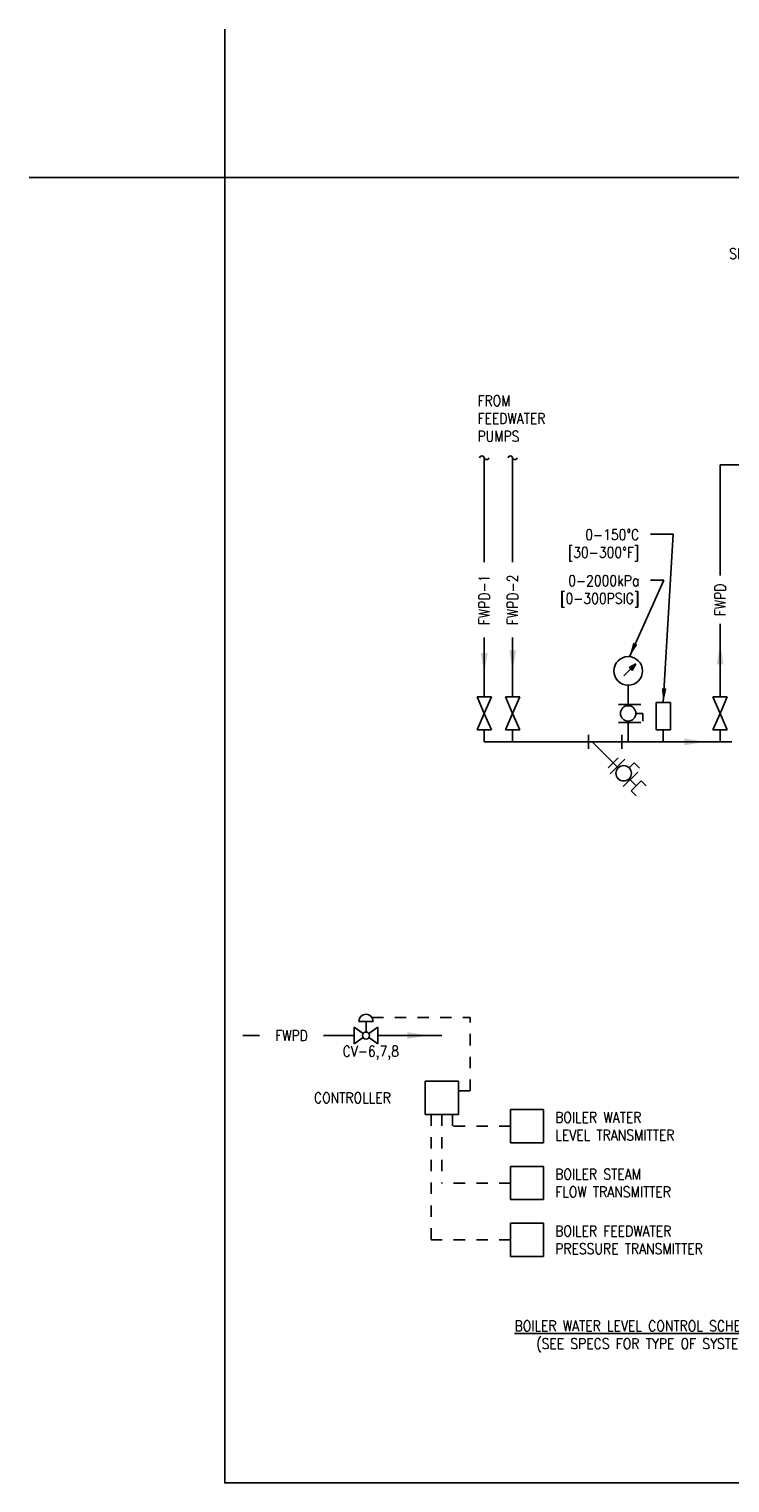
# Model space of a CAD drawing. Header units: inches. Extents: x 3 to 51.9, y 6.1 to 30.2.
# Tile 1 of 3: x 19.3 to 25.5, y 17.4 to 30.2. Entities that reach past the tile are written whole.
import ezdxf

# ---------------------------------------------------------------- set-up
doc = ezdxf.new("R2010")
doc.units = ezdxf.units.IN
doc.header["$LTSCALE"] = 0.375
doc.header["$MEASUREMENT"] = 0
doc.linetypes.add('HIDDEN2', pattern=[0.1875, 0.125, -0.0625])
doc.layers.add('G-ANNO-NPLT', color=7, linetype='CONTINUOUS', plot=False)
for name, color, linetype in [('M-DETL-MEDM', 4, 'CONTINUOUS'), ('M-DETL-TEXT', 2, 'CONTINUOUS'), ('M-DETL-THIN', 2, 'CONTINUOUS')]:
    doc.layers.add(name, color=color, linetype=linetype)
doc.styles.add('Romans', font='romans.shx', dxfattribs={"width": 0.85})
doc.dimstyles.new('VA-Lead', dxfattribs={"dimtxt": 0.09375, "dimasz": 0.125, "dimexe": 0.125, "dimexo": 0.03125, "dimgap": 0.02, "dimtad": 1, "dimdec": 5, "dimzin": 0, "dimdsep": 46, "dimlunit": 4, "dimtxsty": 'Romans', "dimcen": 0.125, "dimclrd": 256, "dimclre": 256, "dimclrt": 256, "dimadec": 0, "dimazin": 0, "dimtfac": 1, "dimtdec": 5, "dimtofl": 0, "dimtmove": 0, "dimatfit": 3, "dimfxl": 1, "dimfrac": 2, "dimtolj": 1, "dimtzin": 0, "dimlwd": -1, "dimlwe": -1, "dimarcsym": 0})

msp = doc.modelspace()

# ---------------------------------------------------------------- linework, layer by layer
at = {"layer": 'G-ANNO-NPLT', "color": 1}
msp.add_line((21.04, 28.937), (21.04, 30.242), dxfattribs=at)
msp.add_lwpolyline([(19.318, 28.937), (21.04, 28.937)], dxfattribs=at)
msp.add_lwpolyline([(21.04, 28.937), (37.514, 28.937), (37.514, 17.448), (21.04, 17.448)], close=True, dxfattribs=at)
at = {"layer": 'M-DETL-MEDM'}
for p, q in [((23.386, 24.366), (23.261, 24.366)), ((23.261, 24.366), (23.323, 24.22)), ((23.323, 24.22), (23.386, 24.366)), ((23.636, 24.366), (23.511, 24.366)), ((23.511, 24.366), (23.573, 24.22)), ((23.573, 24.22), (23.636, 24.366)), ((24.836, 24.074), (24.836, 24.315)), ((24.961, 24.315), (24.836, 24.315)), ((24.961, 24.074), (24.961, 24.315)), ((25.461, 24.366), (25.336, 24.366)), ((25.336, 24.366), (25.399, 24.22)), ((25.399, 24.22), (25.461, 24.366)), ((23.261, 24.074), (23.323, 24.22)), ((23.323, 24.22), (23.386, 24.074)), ((23.511, 24.074), (23.573, 24.22)), ((23.573, 24.22), (23.636, 24.074)), ((24.506, 24.299), (24.701, 24.299)), ((24.657, 24.22), (24.72, 24.22)), ((24.72, 24.22), (24.72, 24.152)), ((25.336, 24.074), (25.399, 24.22)), ((25.399, 24.22), (25.461, 24.074)), ((23.386, 24.074), (23.261, 24.074)), ((23.636, 24.074), (23.511, 24.074)), ((24.506, 24.141), (24.701, 24.141)), ((24.836, 24.074), (24.961, 24.074)), ((25.461, 24.074), (25.336, 24.074)), ((25.399, 23.97), (25.399, 24.074)), ((24.242, 23.907), (24.242, 24.032)), ((24.242, 23.97), (24.534, 23.97)), ((24.274, 23.97), (24.458, 23.785)), ((24.534, 23.907), (24.534, 24.032)), ((24.414, 23.741), (24.502, 23.83)), ((24.43, 23.688), (24.561, 23.816)), ((24.545, 23.576), (24.676, 23.704)), ((24.598, 23.741), (24.642, 23.785)), ((24.642, 23.785), (24.69, 23.737)), ((24.705, 23.627), (24.617, 23.539)), ((24.705, 23.627), (24.749, 23.583)), ((24.617, 23.539), (24.661, 23.494)), ((22.221, 21.51), (22.346, 21.51)), ((22.283, 21.417), (22.283, 21.51)), ((22.179, 21.458), (22.257, 21.403)), ((22.179, 21.458), (22.179, 21.312)), ((22.257, 21.367), (22.179, 21.312)), ((22.387, 21.458), (22.309, 21.403)), ((22.309, 21.367), (22.387, 21.312)), ((22.387, 21.458), (22.387, 21.312)), ((23.096, 20.983), (22.804, 20.983)), ((22.804, 20.691), (22.804, 20.983)), ((23.096, 20.691), (23.096, 20.983)), ((23.846, 20.733), (23.554, 20.733)), ((23.554, 20.441), (23.554, 20.733)), ((23.846, 20.441), (23.846, 20.733)), ((23.096, 20.691), (22.804, 20.691)), ((23.846, 20.441), (23.554, 20.441)), ((23.846, 20.233), (23.554, 20.233)), ((23.554, 19.941), (23.554, 20.233)), ((23.846, 19.941), (23.846, 20.233)), ((23.846, 19.941), (23.554, 19.941)), ((23.846, 19.733), (23.554, 19.733)), ((23.554, 19.441), (23.554, 19.733)), ((23.846, 19.441), (23.846, 19.733)), ((23.846, 19.441), (23.554, 19.441))]:
    msp.add_line(p, q, dxfattribs=at)
msp.add_circle((22.283, 21.385), 0.0312, dxfattribs=at)
for centre, radius, start, end in [((24.59, 24.594), 0.126, 0, 180), ((24.59, 24.594), 0.126, 180, 0), ((24.464, 24.594), 0, 0, 0), ((24.59, 24.22), 0.0679, 90, 270), ((24.59, 24.22), 0.0679, 270, 90), ((24.55, 23.693), 0.0679, 135, 315), ((24.55, 23.693), 0.0679, 315, 135), ((22.283, 21.51), 0.0625, 0, 180)]:
    msp.add_arc(centre, radius, start, end, dxfattribs=at)
at = {"layer": 'M-DETL-THIN'}
for p, q in [((23.323, 25.551), (23.323, 26.47)), ((23.573, 25.551), (23.573, 26.47)), ((28.186, 26.407), (25.399, 26.407)), ((25.399, 25.433), (25.399, 26.407)), ((25.399, 24.366), (25.399, 25.007)), ((23.323, 24.366), (23.323, 24.889)), ((23.573, 24.366), (23.573, 24.889)), ((24.657, 24.657), (24.552, 24.552)), ((24.657, 24.657), (24.599, 24.625)), ((24.625, 24.598), (24.599, 24.625)), ((24.637, 24.637), (24.604, 24.619)), ((24.637, 24.637), (24.619, 24.604)), ((24.657, 24.657), (24.625, 24.598)), ((24.59, 24.288), (24.59, 24.467)), ((23.323, 23.97), (23.323, 24.074)), ((23.573, 23.97), (23.573, 24.074)), ((24.59, 23.97), (24.59, 24.152)), ((24.899, 23.97), (24.899, 24.074)), ((24.242, 23.97), (23.323, 23.97)), ((25.503, 23.97), (24.534, 23.97)), ((24.458, 23.785), (24.502, 23.741)), ((24.661, 23.583), (24.598, 23.645)), ((21.346, 21.385), (21.2, 21.385)), ((22.179, 21.385), (21.908, 21.385)), ((22.95, 21.385), (22.387, 21.385))]:
    msp.add_line(p, q, dxfattribs=at)
at = {"layer": 'M-DETL-THIN', "linetype": 'HIDDEN2'}
for p, q in [((22.336, 21.543), (23.2, 21.543)), ((23.2, 20.899), (23.2, 21.543)), ((23.096, 20.899), (23.2, 20.899)), ((22.856, 20.691), (22.856, 19.587)), ((22.95, 20.691), (22.95, 20.087)), ((23.044, 20.691), (23.044, 20.587)), ((23.554, 20.587), (23.044, 20.587)), ((23.554, 20.087), (22.95, 20.087)), ((23.554, 19.587), (22.856, 19.587))]:
    msp.add_line(p, q, dxfattribs=at)
at = {"layer": 'M-DETL-THIN'}
for points in [[(23.283, 26.47, -0.791261), (23.323, 26.47, 0.791261), (23.364, 26.47)], [(23.533, 26.47, -0.791261), (23.573, 26.47, 0.791261), (23.614, 26.47)]]:
    msp.add_lwpolyline(points, format="xyb", dxfattribs=at)
for points in [[(25.429, 24.652), (25.399, 24.834), (25.369, 24.652)], [(23.354, 24.751), (23.323, 24.569), (23.293, 24.751)], [(23.604, 24.776), (23.573, 24.595), (23.543, 24.776)], [(25.085, 23.939), (25.267, 23.97), (25.085, 24)], [(22.647, 21.355), (22.829, 21.385), (22.647, 21.416)]]:
    msp.add_solid(points, dxfattribs=at)

# ---------------------------------------------------------------- texts
at = {"layer": 'M-DETL-TEXT', "linetype": 'ByBlock', "style": 'Romans'}
for s, insert, char_height, width, attachment_point in [('\\pxqr;THIS RELIEF VALVE IS HOT WATER UNDER PRESSURE AND SHOULD BE VENTED DOWN TO THE FLOOR TWO INCHES ABOVE FLOOR DRAIN OR IN A TRENCH DRAIN IS PREFERRED. LIKE A SAFETY VALVE ON A HOT WATER HEATER. ', (24.985, 28.468), 0.09375, 3.83677, 1), ('FWPD', (21.627, 21.385), 0.0938, 0.5, 5), ('CV-6,7,8', (22.325, 21.233), 0.0938, 0.125, 5), ('CONTROLLER', (21.825, 20.837), 0.0938, 0.85075, 4), ('BOILER WATER LEVEL TRANSMITTER', (23.948, 20.587), 0.09375, 1.2013, 4), ('BOILER STEAM FLOW TRANSMITTER', (23.948, 20.087), 0.09375, 1.16596, 4), ('BOILER FEEDWATER PRESSURE TRANSMITTER', (23.948, 19.587), 0.09375, 1.75164, 4), ('{\\LBOILER WATER LEVEL CONTROL SCHEMATIC\\P}(SEE SPECS FOR TYPE OF SYSTEM)', (24.735, 18.877), 0.09375, 3.66279, 2)]:
    msp.add_mtext(s, dxfattribs=dict(at, insert=insert, char_height=char_height, width=width, attachment_point=attachment_point))
at = {"layer": 'M-DETL-TEXT', "char_height": 0.09375, "attachment_point": 4, "style": 'Romans'}
for s, insert, width in [('\\pxql;FROM FEEDWATER PUMPS', (23.264, 26.815), 0.65264), ('\\pxqr;0-150%%DC\\P[30-300°F]', (23.995, 25.699), 0.69185), ('\\pxqr;0-2000kPa\\P[0-300PSIG]', (23.911, 25.294), 0.77647)]:
    msp.add_mtext(s, dxfattribs=dict(at, insert=insert, width=width))
at = {"layer": 'M-DETL-TEXT', "char_height": 0.0938, "attachment_point": 5, "rotation": 90, "style": 'Romans'}
for s, insert, width in [('FWPD-1', (23.323, 25.22), 0.6), ('FWPD-2', (23.573, 25.22), 0.6), ('FWPD', (25.399, 25.22), 0.36376)]:
    msp.add_mtext(s, dxfattribs=dict(at, insert=insert, width=width))

# ---------------------------------------------------------------- leaders
at = {"layer": 'M-DETL-TEXT'}
for points in [[(24.899, 24.315), (24.987, 25.798), (24.786, 25.798)], [(24.601, 24.719), (24.904, 25.393), (24.786, 25.393)]]:
    msp.add_leader(points, dimstyle='VA-Lead', dxfattribs=at)

doc.saveas('drawing.dxf')
